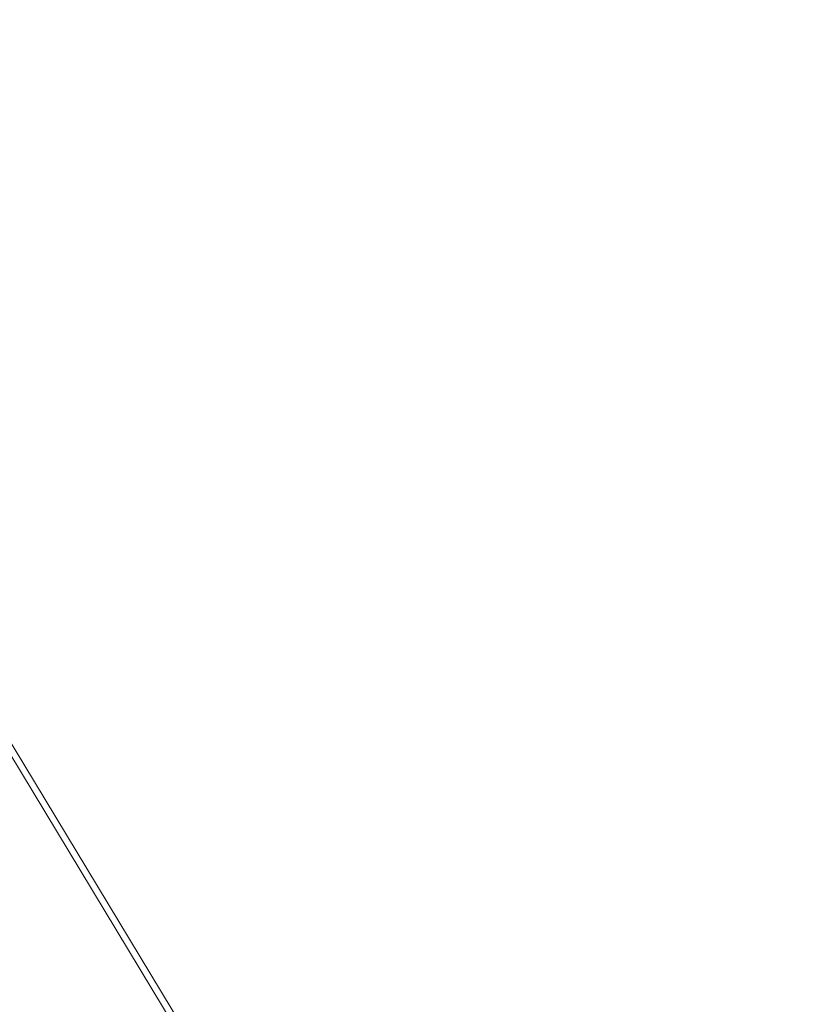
# Model space of a CAD drawing. Header units: inches. Extents: x 158416 to 160804, y 432611 to 437652.
# Tile 145 of 193: x 159195 to 159251, y 436212 to 436280. Entities that reach past the tile are written whole.
import ezdxf

# ---------------------------------------------------------------- set-up
doc = ezdxf.new("R2010")
doc.units = ezdxf.units.IN
doc.header["$MEASUREMENT"] = 0
doc.layers.add('4.2-K&L-MIDDENSPANNING', color=10, linetype='Continuous')
doc.layers.add('4.2-K&L-SIGNAAL UPC', color=222, linetype='Continuous')

msp = doc.modelspace()

# ---------------------------------------------------------------- linework, layer by layer
at = {"layer": '4.2-K&L-MIDDENSPANNING', "linetype": 'Continuous', "lineweight": 0, "ltscale": 1.75}
msp.add_polyline3d([(159254.067, 436130.7, 0), (159187.917, 436240.252, 0), (159162.333, 436266.333, 0), (159161.667, 436267, 0), (159161.333, 436267, 0), (159160.667, 436267.667, 0), (159160.333, 436267.667, 0), (159160.381, 436267.826, 0), (159160.402, 436267.991, 0), (159160.394, 436268.157, 0), (159160.358, 436268.319, 0), (159160.295, 436268.473, 0), (159160.207, 436268.614, 0), (159160.097, 436268.738, 0), (159159.967, 436268.841, 0), (159159.821, 436268.921, 0), (159159.664, 436268.975, 0), (159159.5, 436269.002, 0), (159159.333, 436269, 0), (159158.081, 436270.732, 0), (159150.077, 436282.718, 0)], dxfattribs=at)
at = {"layer": '4.2-K&L-SIGNAAL UPC', "linetype": 'Continuous', "lineweight": 0, "ltscale": 1.75}
msp.add_polyline3d([(159253.41, 436132.718, 0), (159188.25, 436240.585, 0), (159173.417, 436255.748, 0), (159158.667, 436270.333, 0), (159158.016, 436271.532, 0), (159157.206, 436272.63, 0), (159156.253, 436273.607, 0), (159153.487, 436277.436, 0), (159153.333, 436278, 0), (159153, 436278, 0), (159141.41, 436296.051, 0), (159141.253, 436296.273, 0), (159140.36, 436297.404, 0), (159139.667, 436298.667, 0), (159144.1, 436312.633, 0), (159241.233, 436629.7, 0), (159245.567, 436644.033, 0), (159245.762, 436644.77, 0), (159246.071, 436645.465, 0), (159246.488, 436646.103, 0), (159247, 436646.667, 0)], dxfattribs=at)

doc.saveas('drawing.dxf')
